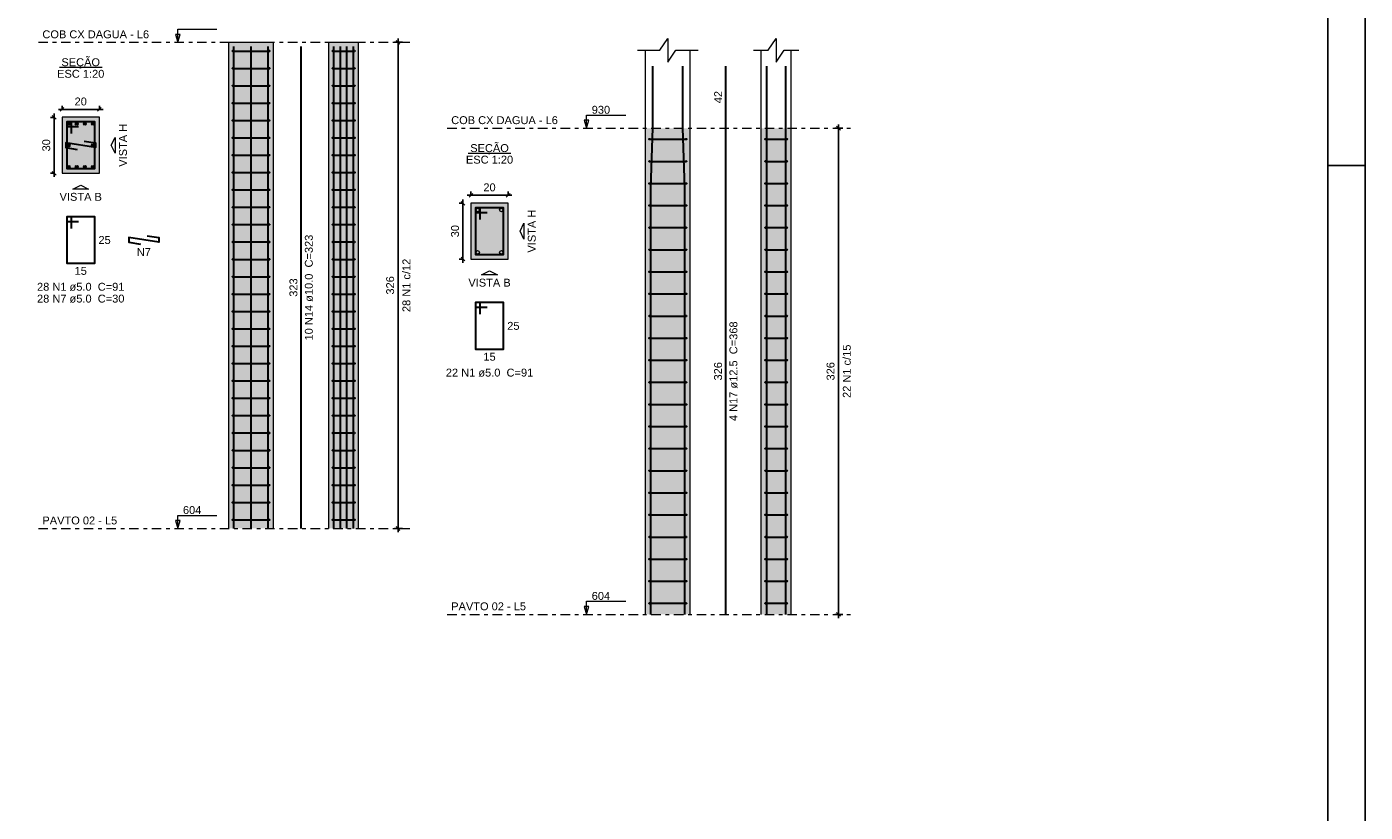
# Model space of a CAD drawing. Header units: millimetres. Extents: x 0 to 119, y 0 to 84.
# Tile 12 of 13: x 83 to 119, y 42 to 63. Entities that reach past the tile are written whole.
import ezdxf

# ---------------------------------------------------------------- set-up
doc = ezdxf.new("R2010")
doc.units = ezdxf.units.MM
doc.header["$MEASUREMENT"] = 0
doc.linetypes.add('DASHDOT', pattern=[2.54, 1.27, -0.635, 0, -0.635])
doc.linetypes.add('NULL', pattern=[0])
doc.layers.get('0').update_dxf_attribs({"lineweight": 18})
for name, color, linetype, lineweight in [('Descrição da armadura', 7, 'Continuous', 0), ('DT-Barras na forma', 2, 'Continuous', 30), ('DT-Barras no corte', 5, 'Continuous', 5), ('DT-Barras rebatidas', 2, 'Continuous', 30), ('DT-Cotas', 9, 'Continuous', 5), ('DT-Estribos na forma', 2, 'Continuous', 30), ('DT-Forma', 5, 'Continuous', 5), ('DT-Hachura seção pilares', 254, 'Continuous', 5), ('DT-Hachura vista pilares', 254, 'Continuous', 5), ('DT-Pontilhado', 9, 'DASHDOT', 5), ('DT-Textos', 7, 'Continuous', 5), ('Textos armaduras', 7, 'Continuous', 0)]:
    doc.layers.add(name, color=color, linetype=linetype, lineweight=lineweight)
doc.layers.add('SEDUC_MARF', color=1, linetype='Continuous')
doc.layers.add('SEDUC_MARGG', color=7, linetype='Continuous')
doc.styles.add('Arial', font='txt')
doc.dimstyles.new('UM_20.000000', dxfattribs={"dimtxt": 0.18, "dimasz": 0.1, "dimexe": 0.1, "dimexo": 0.2, "dimgap": 0, "dimtad": 1, "dimtih": 1, "dimtoh": 1, "dimdec": 1, "dimlfac": 20, "dimzin": 0, "dimdsep": 46, "dimtxsty": 'Standard', "dimcen": 0.09, "dimdle": 0.1, "dimadec": 1, "dimazin": 2, "dimtfac": 1, "dimtdec": 4, "dimtofl": 0, "dimtmove": 0, "dimatfit": 3, "dimfxl": 1, "dimtolj": 1, "dimarcsym": 0})
doc.dimstyles.new('UM_25.000000', dxfattribs={"dimtxt": 0.18, "dimasz": 0.1, "dimexe": 0.1, "dimexo": 0.2, "dimgap": 0, "dimtad": 1, "dimtih": 1, "dimtoh": 1, "dimdec": 1, "dimlfac": 25, "dimzin": 0, "dimdsep": 46, "dimtxsty": 'Standard', "dimcen": 0.09, "dimdle": 0.1, "dimadec": 1, "dimazin": 2, "dimtfac": 1, "dimtdec": 4, "dimtofl": 0, "dimtmove": 0, "dimatfit": 3, "dimfxl": 1, "dimtolj": 1, "dimarcsym": 0})

# ---------------------------------------------------------------- blocks, each defined once
blk = doc.blocks.new('_Oblique')
at = {"color": 0, "linetype": 'ByBlock', "lineweight": -2}
blk.add_line((-0.5, -0.5), (0.5, 0.5), dxfattribs=at)
blk = doc.blocks.new('*D60')
at = {"layer": 'Defpoints', "color": 0}
for p in [(83.957768, 60.689258), (83.745968, 59.189258), (83.957768, 59.189258)]:
    blk.add_point(p, dxfattribs=at)
at = {"layer": 'DT-Cotas', "color": 0, "lineweight": -2}
for p, q in [((83.757768, 60.689258), (83.645968, 60.689258)), ((83.745968, 60.789258), (83.745968, 59.089258)), ((83.757768, 59.189258), (83.645968, 59.189258))]:
    blk.add_line(p, q, dxfattribs=at)
at = {"layer": 'DT-Cotas', "color": 0, "lineweight": -2, "xscale": 0.1, "yscale": 0.1, "zscale": 0.1}
for p, rotation in [((83.745968, 60.689258), 90), ((83.745968, 59.189258), 270)]:
    blk.add_blockref('_Oblique', p, dxfattribs=dict(at, rotation=rotation))
at = {"layer": 'DT-Cotas', "color": 7, "insert": (83.534168, 59.939258), "char_height": 0.2118, "attachment_point": 5, "rotation": 90, "style": 'Arial'}
blk.add_mtext('\\A1;30', dxfattribs=at)
blk = doc.blocks.new('*D61')
at = {"layer": 'Defpoints', "color": 0}
for p in [(83.957768, 60.689258), (84.957768, 60.901058), (84.957768, 60.689258)]:
    blk.add_point(p, dxfattribs=at)
at = {"layer": 'DT-Cotas', "color": 0, "lineweight": -2}
for p, q in [((83.857768, 60.901058), (85.057768, 60.901058)), ((83.957768, 60.889258), (83.957768, 61.001058)), ((84.957768, 60.889258), (84.957768, 61.001058))]:
    blk.add_line(p, q, dxfattribs=at)
at = {"layer": 'DT-Cotas', "color": 0, "lineweight": -2, "xscale": 0.1, "yscale": 0.1, "zscale": 0.1, "rotation": 180}
blk.add_blockref('_Oblique', (83.957768, 60.901058), dxfattribs=at)
at = {"layer": 'DT-Cotas', "color": 0, "lineweight": -2, "xscale": 0.1, "yscale": 0.1, "zscale": 0.1}
blk.add_blockref('_Oblique', (84.957768, 60.901058), dxfattribs=at)
at = {"layer": 'DT-Cotas', "color": 7, "insert": (84.457768, 61.112858), "char_height": 0.2118, "attachment_point": 5, "rotation": 0.0057296, "style": 'Arial'}
blk.add_mtext('\\A1;20', dxfattribs=at)
blk = doc.blocks.new('*D62')
at = {"layer": 'Defpoints', "color": 0}
for p in [(92.967764, 62.701358), (93.285464, 62.701358), (93.285464, 49.661358)]:
    blk.add_point(p, dxfattribs=at)
at = {"layer": 'DT-Cotas', "color": 0, "lineweight": -2}
for p, q in [((93.085464, 62.701358), (92.867764, 62.701358)), ((92.967764, 49.561358), (92.967764, 62.801358)), ((93.085464, 49.661358), (92.867764, 49.661358))]:
    blk.add_line(p, q, dxfattribs=at)
at = {"layer": 'DT-Cotas', "color": 0, "lineweight": -2, "xscale": 0.1, "yscale": 0.1, "zscale": 0.1}
for p, rotation in [((92.967764, 62.701358), 90), ((92.967764, 49.661358), 270)]:
    blk.add_blockref('_Oblique', p, dxfattribs=dict(at, rotation=rotation))
at = {"layer": 'DT-Cotas', "color": 7, "insert": (92.755964, 56.181358), "char_height": 0.2118, "attachment_point": 5, "rotation": 90, "style": 'Arial'}
blk.add_mtext('\\A1;326', dxfattribs=at)
blk = doc.blocks.new('*D63')
at = {"layer": 'Defpoints', "color": 0}
for p in [(92.967764, 62.701358), (93.285464, 62.701358), (93.285464, 49.661358)]:
    blk.add_point(p, dxfattribs=at)
at = {"layer": 'DT-Cotas', "color": 0, "lineweight": -2}
for p, q in [((93.085464, 62.701358), (92.867764, 62.701358)), ((92.967764, 49.561358), (92.967764, 62.801358)), ((93.085464, 49.661358), (92.867764, 49.661358))]:
    blk.add_line(p, q, dxfattribs=at)
at = {"layer": 'DT-Cotas', "color": 0, "lineweight": -2, "xscale": 0.1, "yscale": 0.1, "zscale": 0.1}
for p, rotation in [((92.967764, 62.701358), 90), ((92.967764, 49.661358), 270)]:
    blk.add_blockref('_Oblique', p, dxfattribs=dict(at, rotation=rotation))
blk = doc.blocks.new('*D64')
at = {"layer": 'Defpoints', "color": 0}
for p in [(94.91915, 58.385993), (94.70735, 56.885993), (94.91915, 56.885993)]:
    blk.add_point(p, dxfattribs=at)
at = {"layer": 'DT-Cotas', "color": 0, "lineweight": -2}
for p, q in [((94.71915, 58.385993), (94.60735, 58.385993)), ((94.70735, 58.485993), (94.70735, 56.785993)), ((94.71915, 56.885993), (94.60735, 56.885993))]:
    blk.add_line(p, q, dxfattribs=at)
at = {"layer": 'DT-Cotas', "color": 0, "lineweight": -2, "xscale": 0.1, "yscale": 0.1, "zscale": 0.1}
for p, rotation in [((94.70735, 58.385993), 90), ((94.70735, 56.885993), 270)]:
    blk.add_blockref('_Oblique', p, dxfattribs=dict(at, rotation=rotation))
at = {"layer": 'DT-Cotas', "color": 7, "insert": (94.49555, 57.635993), "char_height": 0.2118, "attachment_point": 5, "rotation": 90, "style": 'Arial'}
blk.add_mtext('\\A1;30', dxfattribs=at)
blk = doc.blocks.new('*D65')
at = {"layer": 'Defpoints', "color": 0}
for p in [(95.91915, 58.597793), (94.91915, 58.385993), (95.91915, 58.385993)]:
    blk.add_point(p, dxfattribs=at)
at = {"layer": 'DT-Cotas', "color": 0, "lineweight": -2}
for p, q in [((94.81915, 58.597793), (96.01915, 58.597793)), ((94.91915, 58.585993), (94.91915, 58.697793)), ((95.91915, 58.585993), (95.91915, 58.697793))]:
    blk.add_line(p, q, dxfattribs=at)
at = {"layer": 'DT-Cotas', "color": 0, "lineweight": -2, "xscale": 0.1, "yscale": 0.1, "zscale": 0.1, "rotation": 180}
blk.add_blockref('_Oblique', (94.91915, 58.597793), dxfattribs=at)
at = {"layer": 'DT-Cotas', "color": 0, "lineweight": -2, "xscale": 0.1, "yscale": 0.1, "zscale": 0.1}
blk.add_blockref('_Oblique', (95.91915, 58.597793), dxfattribs=at)
at = {"layer": 'DT-Cotas', "color": 7, "insert": (95.41915, 58.809593), "char_height": 0.2118, "attachment_point": 5, "rotation": 0.0057296, "style": 'Arial'}
blk.add_mtext('\\A1;20', dxfattribs=at)
blk = doc.blocks.new('*D66')
at = {"layer": 'Defpoints', "color": 0}
for p in [(104.776346, 60.398093), (105.094046, 60.398093), (105.094046, 47.358093)]:
    blk.add_point(p, dxfattribs=at)
at = {"layer": 'DT-Cotas', "color": 0, "lineweight": -2}
for p, q in [((104.894046, 60.398093), (104.676346, 60.398093)), ((104.776346, 47.258093), (104.776346, 60.498093)), ((104.894046, 47.358093), (104.676346, 47.358093))]:
    blk.add_line(p, q, dxfattribs=at)
at = {"layer": 'DT-Cotas', "color": 0, "lineweight": -2, "xscale": 0.1, "yscale": 0.1, "zscale": 0.1}
for p, rotation in [((104.776346, 60.398093), 90), ((104.776346, 47.358093), 270)]:
    blk.add_blockref('_Oblique', p, dxfattribs=dict(at, rotation=rotation))
at = {"layer": 'DT-Cotas', "color": 7, "insert": (104.564546, 53.878093), "char_height": 0.2118, "attachment_point": 5, "rotation": 90, "style": 'Arial'}
blk.add_mtext('\\A1;326', dxfattribs=at)

msp = doc.modelspace()

# ---------------------------------------------------------------- hatches: boundary and pattern name
at = {"layer": 'DT-Hachura seção pilares', "linetype": 'Continuous'}
for points in [[(83.9578, 59.1893), (83.9578, 59.1893), (84.9578, 59.1893), (84.9578, 60.6893), (83.9578, 60.6893), (83.9578, 59.1893)], [(94.9191, 56.886), (94.9191, 56.886), (95.9191, 56.886), (95.9191, 58.386), (94.9191, 58.386), (94.9191, 56.886)]]:
    msp.add_hatch(color=254, dxfattribs=at).paths.add_polyline_path(points)
at = {"layer": 'DT-Hachura vista pilares', "linetype": 'Continuous'}
for points in [[(88.4262, 49.6614), (88.4262, 62.7014), (89.6262, 62.7014), (89.6262, 49.6614), (88.4262, 49.6614)], [(91.1088, 49.6614), (91.1088, 62.7014), (91.9088, 62.7014), (91.9088, 49.6614), (91.1088, 49.6614)], [(99.5993, 47.3581), (99.5993, 60.3981), (100.7993, 60.3981), (100.7993, 47.3581), (99.5993, 47.3581)], [(102.7055, 47.3581), (102.7055, 60.3981), (103.5055, 60.3981), (103.5055, 47.3581), (102.7055, 47.3581)]]:
    msp.add_hatch(color=254, dxfattribs=at).paths.add_polyline_path(points)

# ---------------------------------------------------------------- linework, layer by layer
at = {"layer": 'DT-Barras na forma'}
for points in [[(88.5662, 49.6614), (88.5662, 62.5854)], [(89.0262, 49.6614), (89.0262, 62.5854)], [(89.4862, 49.6614), (89.4862, 62.5854)], [(91.2488, 49.6614), (91.2488, 62.5854)], [(91.4221, 49.6614), (91.4221, 62.5854)], [(91.5954, 49.6614), (91.5954, 62.5854)], [(91.7688, 49.6614), (91.7688, 62.5854)], [(99.7443, 47.3581), (99.7443, 58.7981), (99.7943, 60.3981), (99.7943, 62.066)], [(100.6543, 47.3581), (100.6543, 58.7981), (100.6043, 60.3981), (100.6043, 62.066)], [(102.8505, 47.3581), (102.8505, 58.7981), (102.8505, 60.3981), (102.8505, 62.066)], [(103.3605, 47.3581), (103.3605, 58.7981), (103.3605, 60.3981), (103.3605, 62.066)], [(84.2078, 60.2518), (84.2078, 60.5643), (84.0828, 60.5643), (84.0828, 59.3143), (84.8328, 59.3143), (84.8328, 60.5643), (84.0828, 60.5643), (84.0828, 60.4393), (84.3953, 60.4393)], [(84.549, 60.05), (84.8578, 60.0018), (84.8578, 59.8768), (84.0578, 60.0018), (84.0578, 59.8768), (84.3665, 59.8285)], [(95.1691, 57.9485), (95.1691, 58.261), (95.0441, 58.261), (95.0441, 57.011), (95.7941, 57.011), (95.7941, 58.261), (95.0441, 58.261), (95.0441, 58.136), (95.3566, 58.136)]]:
    msp.add_lwpolyline(points, dxfattribs=at)
at = {"layer": 'DT-Barras no corte'}
for p, q in [((84.0953, 60.4768), (84.1703, 60.5518)), ((84.0953, 60.5518), (84.1703, 60.4768)), ((84.3119, 60.4768), (84.3869, 60.5518)), ((84.3119, 60.5518), (84.3869, 60.4768)), ((84.5286, 60.4768), (84.6036, 60.5518)), ((84.5286, 60.5518), (84.6036, 60.4768)), ((84.7453, 60.4768), (84.8203, 60.5518)), ((84.7453, 60.5518), (84.8203, 60.4768)), ((84.0953, 59.9018), (84.1703, 59.9768)), ((84.0953, 59.9768), (84.1703, 59.9018)), ((84.7453, 59.9018), (84.8203, 59.9768)), ((84.7453, 59.9768), (84.8203, 59.9018)), ((84.0953, 59.3268), (84.1703, 59.4018)), ((84.0953, 59.4018), (84.1703, 59.3268)), ((84.3119, 59.3268), (84.3869, 59.4018)), ((84.3119, 59.4018), (84.3869, 59.3268)), ((84.5286, 59.3268), (84.6036, 59.4018)), ((84.5286, 59.4018), (84.6036, 59.3268)), ((84.7453, 59.3268), (84.8203, 59.4018)), ((84.7453, 59.4018), (84.8203, 59.3268))]:
    msp.add_line(p, q, dxfattribs=at)
for centre, radius in [((84.1328, 60.5143), 0.0375), ((84.3494, 60.5143), 0.0375), ((84.5661, 60.5143), 0.0375), ((84.7828, 60.5143), 0.0375), ((84.1328, 59.9393), 0.0375), ((84.7828, 59.9393), 0.0375), ((84.1328, 59.3643), 0.0375), ((84.3494, 59.3643), 0.0375), ((84.5661, 59.3643), 0.0375), ((84.7828, 59.3643), 0.0375), ((95.1004, 58.2047), 0.0469), ((95.7379, 58.2047), 0.0469), ((95.1004, 57.0672), 0.0469), ((95.7379, 57.0672), 0.0469)]:
    msp.add_circle(centre, radius, dxfattribs=at)
at = {"layer": 'DT-Barras rebatidas'}
for points in [[(90.3675, 49.6614), (90.3675, 62.5854)], [(101.7524, 47.3581), (101.7525, 60.3981), (101.7525, 62.066)], [(84.2078, 57.7119), (84.2078, 58.0244), (84.0828, 58.0244), (84.0828, 56.7744), (84.8328, 56.7744), (84.8328, 58.0244), (84.0828, 58.0244), (84.0828, 57.8994), (84.3953, 57.8994)], [(86.2416, 57.5101), (86.5503, 57.4619), (86.5503, 57.3369), (85.7503, 57.4619), (85.7503, 57.3369), (86.0591, 57.2886)], [(95.1691, 55.4086), (95.1691, 55.7211), (95.0441, 55.7211), (95.0441, 54.4711), (95.7941, 54.4711), (95.7941, 55.7211), (95.0441, 55.7211), (95.0441, 55.5961), (95.3566, 55.5961)]]:
    msp.add_lwpolyline(points, dxfattribs=at)
at = {"layer": 'DT-Estribos na forma'}
for p, q in [((88.5362, 62.4685), (89.5162, 62.4685)), ((91.2188, 62.4685), (91.7988, 62.4685)), ((88.5362, 62.0028), (89.5162, 62.0028)), ((91.2188, 62.0028), (91.7988, 62.0028)), ((88.5362, 61.5371), (89.5162, 61.5371)), ((91.2188, 61.5371), (91.7988, 61.5371)), ((88.5362, 61.0714), (89.5162, 61.0714)), ((91.2188, 61.0714), (91.7988, 61.0714)), ((88.5362, 60.6056), (89.5162, 60.6056)), ((91.2188, 60.6056), (91.7988, 60.6056)), ((88.5362, 60.1399), (89.5162, 60.1399)), ((91.2188, 60.1399), (91.7988, 60.1399)), ((99.7093, 60.1017), (100.6893, 60.1017)), ((102.8155, 60.1017), (103.3955, 60.1017)), ((88.5362, 59.6742), (89.5162, 59.6742)), ((91.2188, 59.6742), (91.7988, 59.6742)), ((99.7093, 59.509), (100.6893, 59.509)), ((102.8155, 59.509), (103.3955, 59.509)), ((88.5362, 59.2085), (89.5162, 59.2085)), ((91.2188, 59.2085), (91.7988, 59.2085)), ((99.7093, 58.9163), (100.6893, 58.9163)), ((102.8155, 58.9163), (103.3955, 58.9163)), ((88.5362, 58.7428), (89.5162, 58.7428)), ((91.2188, 58.7428), (91.7988, 58.7428)), ((88.5362, 58.2771), (89.5162, 58.2771)), ((91.2188, 58.2771), (91.7988, 58.2771)), ((99.7093, 58.3235), (100.6893, 58.3235)), ((102.8155, 58.3235), (103.3955, 58.3235)), ((88.5362, 57.8114), (89.5162, 57.8114)), ((91.2188, 57.8114), (91.7988, 57.8114)), ((99.7093, 57.7308), (100.6893, 57.7308)), ((102.8155, 57.7308), (103.3955, 57.7308)), ((88.5362, 57.3456), (89.5162, 57.3456)), ((91.2188, 57.3456), (91.7988, 57.3456)), ((99.7093, 57.1381), (100.6893, 57.1381)), ((102.8155, 57.1381), (103.3955, 57.1381)), ((88.5362, 56.8799), (89.5162, 56.8799)), ((91.2188, 56.8799), (91.7988, 56.8799)), ((88.5362, 56.4142), (89.5162, 56.4142)), ((91.2188, 56.4142), (91.7988, 56.4142)), ((99.7093, 56.5454), (100.6893, 56.5454)), ((102.8155, 56.5454), (103.3955, 56.5454)), ((88.5362, 55.9485), (89.5162, 55.9485)), ((91.2188, 55.9485), (91.7988, 55.9485)), ((99.7093, 55.9526), (100.6893, 55.9526)), ((102.8155, 55.9526), (103.3955, 55.9526)), ((88.5362, 55.4828), (89.5162, 55.4828)), ((91.2188, 55.4828), (91.7988, 55.4828)), ((99.7093, 55.3599), (100.6893, 55.3599)), ((102.8155, 55.3599), (103.3955, 55.3599)), ((88.5362, 55.0171), (89.5162, 55.0171)), ((91.2188, 55.0171), (91.7988, 55.0171)), ((88.5362, 54.5514), (89.5162, 54.5514)), ((91.2188, 54.5514), (91.7988, 54.5514)), ((99.7093, 54.7672), (100.6893, 54.7672)), ((102.8155, 54.7672), (103.3955, 54.7672)), ((88.5362, 54.0856), (89.5162, 54.0856)), ((91.2188, 54.0856), (91.7988, 54.0856)), ((99.7093, 54.1745), (100.6893, 54.1745)), ((102.8155, 54.1745), (103.3955, 54.1745)), ((88.5362, 53.6199), (89.5162, 53.6199)), ((91.2188, 53.6199), (91.7988, 53.6199)), ((99.7093, 53.5817), (100.6893, 53.5817)), ((102.8155, 53.5817), (103.3955, 53.5817)), ((88.5362, 53.1542), (89.5162, 53.1542)), ((91.2188, 53.1542), (91.7988, 53.1542)), ((99.7093, 52.989), (100.6893, 52.989)), ((102.8155, 52.989), (103.3955, 52.989)), ((88.5362, 52.6885), (89.5162, 52.6885)), ((91.2188, 52.6885), (91.7988, 52.6885)), ((88.5362, 52.2228), (89.5162, 52.2228)), ((91.2188, 52.2228), (91.7988, 52.2228)), ((99.7093, 52.3963), (100.6893, 52.3963)), ((102.8155, 52.3963), (103.3955, 52.3963)), ((88.5362, 51.7571), (89.5162, 51.7571)), ((91.2188, 51.7571), (91.7988, 51.7571)), ((99.7093, 51.8035), (100.6893, 51.8035)), ((102.8155, 51.8035), (103.3955, 51.8035)), ((88.5362, 51.2914), (89.5162, 51.2914)), ((91.2188, 51.2914), (91.7988, 51.2914)), ((99.7093, 51.2108), (100.6893, 51.2108)), ((102.8155, 51.2108), (103.3955, 51.2108)), ((88.5362, 50.8256), (89.5162, 50.8256)), ((91.2188, 50.8256), (91.7988, 50.8256)), ((99.7093, 50.6181), (100.6893, 50.6181)), ((102.8155, 50.6181), (103.3955, 50.6181)), ((88.5362, 50.3599), (89.5162, 50.3599)), ((91.2188, 50.3599), (91.7988, 50.3599)), ((88.5362, 49.8942), (89.5162, 49.8942)), ((91.2188, 49.8942), (91.7988, 49.8942)), ((99.7093, 50.0254), (100.6893, 50.0254)), ((102.8155, 50.0254), (103.3955, 50.0254)), ((99.7093, 49.4326), (100.6893, 49.4326)), ((102.8155, 49.4326), (103.3955, 49.4326)), ((99.7093, 48.8399), (100.6893, 48.8399)), ((102.8155, 48.8399), (103.3955, 48.8399)), ((99.7093, 48.2472), (100.6893, 48.2472)), ((102.8155, 48.2472), (103.3955, 48.2472)), ((99.7093, 47.6545), (100.6893, 47.6545)), ((102.8155, 47.6545), (103.3955, 47.6545))]:
    msp.add_line(p, q, dxfattribs=at)
for centre in [(88.5362, 62.4685), (89.5162, 62.4685), (91.2188, 62.4685), (91.7988, 62.4685), (88.5362, 62.0028), (89.5162, 62.0028), (91.2188, 62.0028), (91.7988, 62.0028), (88.5362, 61.5371), (89.5162, 61.5371), (91.2188, 61.5371), (91.7988, 61.5371), (88.5362, 61.0714), (89.5162, 61.0714), (91.2188, 61.0714), (91.7988, 61.0714), (88.5362, 60.6056), (89.5162, 60.6056), (91.2188, 60.6056), (91.7988, 60.6056), (88.5362, 60.1399), (89.5162, 60.1399), (91.2188, 60.1399), (91.7988, 60.1399), (99.7093, 60.1017), (100.6893, 60.1017), (102.8155, 60.1017), (103.3955, 60.1017), (88.5362, 59.6742), (89.5162, 59.6742), (91.2188, 59.6742), (91.7988, 59.6742), (88.5362, 59.2085), (89.5162, 59.2085), (91.2188, 59.2085), (91.7988, 59.2085), (99.7093, 59.509), (100.6893, 59.509), (102.8155, 59.509), (103.3955, 59.509), (99.7093, 58.9163), (100.6893, 58.9163), (102.8155, 58.9163), (103.3955, 58.9163), (88.5362, 58.7428), (89.5162, 58.7428), (91.2188, 58.7428), (91.7988, 58.7428), (88.5362, 58.2771), (89.5162, 58.2771), (91.2188, 58.2771), (91.7988, 58.2771), (99.7093, 58.3235), (100.6893, 58.3235), (102.8155, 58.3235), (103.3955, 58.3235), (88.5362, 57.8114), (89.5162, 57.8114), (91.2188, 57.8114), (91.7988, 57.8114), (99.7093, 57.7308), (100.6893, 57.7308), (102.8155, 57.7308), (103.3955, 57.7308), (88.5362, 57.3456), (89.5162, 57.3456), (91.2188, 57.3456), (91.7988, 57.3456), (99.7093, 57.1381), (100.6893, 57.1381), (102.8155, 57.1381), (103.3955, 57.1381), (88.5362, 56.8799), (89.5162, 56.8799), (91.2188, 56.8799), (91.7988, 56.8799), (88.5362, 56.4142), (89.5162, 56.4142), (91.2188, 56.4142), (91.7988, 56.4142), (99.7093, 56.5454), (100.6893, 56.5454), (102.8155, 56.5454), (103.3955, 56.5454), (88.5362, 55.9485), (89.5162, 55.9485), (91.2188, 55.9485), (91.7988, 55.9485), (99.7093, 55.9526), (100.6893, 55.9526), (102.8155, 55.9526), (103.3955, 55.9526), (88.5362, 55.4828), (89.5162, 55.4828), (91.2188, 55.4828), (91.7988, 55.4828), (99.7093, 55.3599), (100.6893, 55.3599), (102.8155, 55.3599), (103.3955, 55.3599), (88.5362, 55.0171), (89.5162, 55.0171), (91.2188, 55.0171), (91.7988, 55.0171), (88.5362, 54.5514), (89.5162, 54.5514), (91.2188, 54.5514), (91.7988, 54.5514), (99.7093, 54.7672), (100.6893, 54.7672), (102.8155, 54.7672), (103.3955, 54.7672), (88.5362, 54.0856), (89.5162, 54.0856), (91.2188, 54.0856), (91.7988, 54.0856), (99.7093, 54.1745), (100.6893, 54.1745), (102.8155, 54.1745), (103.3955, 54.1745), (88.5362, 53.6199), (89.5162, 53.6199), (91.2188, 53.6199), (91.7988, 53.6199), (99.7093, 53.5817), (100.6893, 53.5817), (102.8155, 53.5817), (103.3955, 53.5817), (88.5362, 53.1542), (89.5162, 53.1542), (91.2188, 53.1542), (91.7988, 53.1542), (99.7093, 52.989), (100.6893, 52.989), (102.8155, 52.989), (103.3955, 52.989), (88.5362, 52.6885), (89.5162, 52.6885), (91.2188, 52.6885), (91.7988, 52.6885), (99.7093, 52.3963), (100.6893, 52.3963), (102.8155, 52.3963), (103.3955, 52.3963), (88.5362, 52.2228), (89.5162, 52.2228), (91.2188, 52.2228), (91.7988, 52.2228), (88.5362, 51.7571), (89.5162, 51.7571), (91.2188, 51.7571), (91.7988, 51.7571), (99.7093, 51.8035), (100.6893, 51.8035), (102.8155, 51.8035), (103.3955, 51.8035), (88.5362, 51.2914), (89.5162, 51.2914), (91.2188, 51.2914), (91.7988, 51.2914), (99.7093, 51.2108), (100.6893, 51.2108), (102.8155, 51.2108), (103.3955, 51.2108), (88.5362, 50.8256), (89.5162, 50.8256), (91.2188, 50.8256), (91.7988, 50.8256), (99.7093, 50.6181), (100.6893, 50.6181), (102.8155, 50.6181), (103.3955, 50.6181), (88.5362, 50.3599), (89.5162, 50.3599), (91.2188, 50.3599), (91.7988, 50.3599), (88.5362, 49.8942), (89.5162, 49.8942), (91.2188, 49.8942), (91.7988, 49.8942), (99.7093, 50.0254), (100.6893, 50.0254), (102.8155, 50.0254), (103.3955, 50.0254), (99.7093, 49.4326), (100.6893, 49.4326), (102.8155, 49.4326), (103.3955, 49.4326), (99.7093, 48.8399), (100.6893, 48.8399), (102.8155, 48.8399), (103.3955, 48.8399), (99.7093, 48.2472), (100.6893, 48.2472), (102.8155, 48.2472), (103.3955, 48.2472), (99.7093, 47.6545), (100.6893, 47.6545), (102.8155, 47.6545), (103.3955, 47.6545)]:
    msp.add_circle(centre, 0.01, dxfattribs=at)
at = {"layer": 'DT-Forma'}
for p, q in [((88.4262, 62.7014), (89.6262, 62.7014)), ((88.4262, 49.6614), (88.4262, 62.7014)), ((89.6262, 49.6614), (89.6262, 62.7014)), ((91.1088, 62.7014), (91.9088, 62.7014)), ((91.1088, 49.6614), (91.1088, 62.7014)), ((91.9088, 49.6614), (91.9088, 62.7014)), ((99.5993, 60.3981), (99.5993, 62.4896)), ((100.7993, 60.3981), (100.7993, 62.4896)), ((102.7055, 60.3981), (102.7055, 62.4896)), ((103.5055, 60.3981), (103.5055, 62.4896)), ((99.5993, 47.3581), (99.5993, 60.3981)), ((100.7993, 47.3581), (100.7993, 60.3981)), ((102.7055, 47.3581), (102.7055, 60.3981)), ((103.5055, 47.3581), (103.5055, 60.3981))]:
    msp.add_line(p, q, dxfattribs=at)
for points in [[(99.3875, 62.4896), (99.9875, 62.4896), (100.1993, 62.8073), (100.1993, 62.1719), (100.4111, 62.4896), (101.0111, 62.4896)], [(102.4937, 62.4896), (102.8937, 62.4896), (103.1055, 62.8073), (103.1055, 62.1719), (103.3173, 62.4896), (103.7173, 62.4896)]]:
    msp.add_lwpolyline(points, dxfattribs=at)
for points in [[(83.9578, 59.1893), (84.9578, 59.1893), (84.9578, 60.6893), (83.9578, 60.6893), (83.9578, 59.1893)], [(94.9191, 56.886), (95.9191, 56.886), (95.9191, 58.386), (94.9191, 58.386), (94.9191, 56.886)]]:
    msp.add_lwpolyline(points, close=True, dxfattribs=at)
at = {"layer": 'DT-Pontilhado', "ltscale": 0.2}
for p, q in [((83.3241, 62.7014), (93.2855, 62.7014)), ((94.2855, 60.3981), (105.094, 60.3981)), ((83.3241, 49.6614), (93.2855, 49.6614)), ((94.2855, 47.3581), (105.094, 47.3581))]:
    msp.add_line(p, q, dxfattribs=at)
at = {"layer": 'DT-Textos'}
for p, q in [((83.8856, 62.0342), (85.03, 62.0342)), ((94.8469, 59.7309), (95.9914, 59.7309))]:
    msp.add_line(p, q, dxfattribs=at)
for points in [[(87.0585, 62.7014), (87.122, 62.9132), (86.9949, 62.9132), (87.0585, 62.7014), (87.0585, 63.0514), (88.1085, 63.0514)], [(98.0198, 60.3981), (98.0834, 60.6099), (97.9563, 60.6099), (98.0198, 60.3981), (98.0198, 60.7481), (99.0698, 60.7481)], [(87.0585, 49.6614), (87.122, 49.8732), (86.9949, 49.8732), (87.0585, 49.6614), (87.0585, 50.0114), (88.1085, 50.0114)], [(98.0198, 47.3581), (98.0834, 47.5699), (97.9563, 47.5699), (98.0198, 47.3581), (98.0198, 47.7081), (99.0698, 47.7081)]]:
    msp.add_lwpolyline(points, dxfattribs=at)
for points in [[(85.3814, 59.9393), (85.3814, 59.7275), (85.2755, 59.9393), (85.3814, 60.1511), (85.3814, 59.9393)], [(84.4578, 58.7657), (84.246, 58.7657), (84.4578, 58.8716), (84.6696, 58.7657), (84.4578, 58.7657)], [(96.3427, 57.636), (96.3427, 57.4242), (96.2368, 57.636), (96.3427, 57.8478), (96.3427, 57.636)], [(95.4191, 56.4624), (95.2073, 56.4624), (95.4191, 56.5683), (95.6309, 56.4624), (95.4191, 56.4624)]]:
    msp.add_lwpolyline(points, close=True, dxfattribs=at)
at = {"layer": 'SEDUC_MARF'}
msp.add_line((117.9, 59.4), (118.9, 59.4), dxfattribs=at)
msp.add_lwpolyline([(118.9, 84.1), (0, 84.1), (0, 0), (118.9, 0)], close=True, dxfattribs=at)
at = {"layer": 'SEDUC_MARGG'}
msp.add_lwpolyline([(2.5, 1), (117.9, 1), (117.9, 83.1), (2.5, 83.1), (2.5, 1)], dxfattribs=at)

# ---------------------------------------------------------------- texts
at = {"layer": 'Descrição da armadura', "linetype": 'NULL', "char_height": 0.2118, "attachment_point": 8, "rotation": 90.00021, "line_spacing_factor": 0.9, "style": 'Arial'}
for s, insert, width in [('10 N14 ø10.0  C=323', (90.6852, 56.1233), 5.562109), ('28 N1 c/12', (93.2995, 56.1814), 2.845127), ('4 N17 ø12.5  C=368', (102.0706, 53.8783), 5.239541), ('22 N1 c/15', (105.108, 53.8781), 2.845127)]:
    msp.add_mtext(s, dxfattribs=dict(at, insert=insert, width=width))
at = {"layer": 'Descrição da armadura', "linetype": 'NULL', "char_height": 0.2118, "attachment_point": 8, "line_spacing_factor": 0.9, "style": 'Arial'}
for s, insert, width in [('N7', (86.1501, 56.9712), 0.741426), ('28 N1 ø5.0  C=91', (84.4581, 56.0332), 4.594404), ('28 N7 ø5.0  C=30', (84.4581, 55.7152), 4.634404), ('22 N1 ø5.0  C=91', (95.4195, 53.7302), 4.594404)]:
    msp.add_mtext(s, dxfattribs=dict(at, insert=insert, width=width))
at = {"layer": 'DT-Textos', "linetype": 'NULL', "char_height": 0.2118, "line_spacing_factor": 0.798, "style": 'Arial'}
for s, insert, width, attachment_point in [('COB CX DAGUA - L6', (83.4301, 62.8072), 5.607988, 7), ('SEÇÃO', (84.4581, 61.9963), 2.030566, 8), ('ESC 1:20', (84.4581, 61.7482), 2.482559, 8), ('930', (98.1595, 60.7832), 0.967705, 7), ('COB CX DAGUA - L6', (94.3915, 60.5042), 5.607988, 7), ('SEÇÃO', (95.4195, 59.6933), 2.030566, 8), ('ESC 1:20', (95.4195, 59.4452), 2.482559, 8), ('VISTA B', (84.4581, 58.4482), 2.223994, 8), ('VISTA B', (95.4195, 56.1452), 2.223994, 8), ('604', (87.1981, 50.0462), 0.967705, 7), ('PAVTO 02 - L5', (83.4301, 49.7672), 3.932842, 7), ('PAVTO 02 - L5', (94.3915, 47.4642), 3.932842, 7), ('604', (98.1595, 47.7432), 0.967705, 7)]:
    msp.add_mtext(s, dxfattribs=dict(at, insert=insert, width=width, attachment_point=attachment_point))
at = {"layer": 'DT-Textos', "linetype": 'NULL', "char_height": 0.2118, "width": 2.255996, "attachment_point": 8, "rotation": 90.00021, "line_spacing_factor": 0.798, "style": 'Arial'}
for insert in [(85.6992, 59.9393), (96.6606, 57.6363)]:
    msp.add_mtext('VISTA H', dxfattribs=dict(at, insert=insert))
at = {"layer": 'Textos armaduras', "linetype": 'NULL', "char_height": 0.2118, "attachment_point": 8, "rotation": 90.00021, "line_spacing_factor": 0.9, "style": 'Arial'}
for s, insert, width in [('42', (101.6552, 61.232), 1.045137), ('323', (90.2702, 56.1234), 1.367705), ('326', (101.6552, 53.8781), 1.367705)]:
    msp.add_mtext(s, dxfattribs=dict(at, insert=insert, width=width))
at = {"layer": 'Textos armaduras', "linetype": 'NULL', "char_height": 0.2118, "width": 1.045137, "line_spacing_factor": 0.9, "style": 'Arial'}
for s, insert, attachment_point in [('25', (84.9328, 57.5053), 1), ('15', (84.4578, 56.6771), 2), ('25', (95.8942, 55.202), 1), ('15', (95.4191, 54.3738), 2)]:
    msp.add_mtext(s, dxfattribs=dict(at, insert=insert, attachment_point=attachment_point))

# ---------------------------------------------------------------- dimensions: what is measured, and where the dimension line sits
at = {"layer": 'DT-Cotas'}
for base, p1, p2, dimstyle, override, picture, middle in [((92.9678, 62.7014), (93.2855, 49.6614), (93.2855, 62.7014), 'UM_25.000000', {"dimtxt": 0.2118, "dimasz": 0.1, "dimexe": 0.1, "dimexo": 0.2, "dimtad": 1, "dimtih": 0, "dimtoh": 0, "dimdec": 1, "dimlfac": 25, "dimzin": 8, "dimtxsty": 'Arial', "dimblk": 'Oblique', "dimblk1": 'Oblique', "dimblk2": 'Oblique', "dimsah": 1, "dimdle": 0.1, "dimse1": 0, "dimse2": 0, "dimclrt": 7, "dimadec": 1, "dimazin": 3, "dimtmove": 2, "dimldrblk": 'Oblique'}, '*D62', (92.756, 56.1814)), ((83.746, 59.1893), (83.9578, 60.6893), (83.9578, 59.1893), 'UM_20.000000', {"dimtxt": 0.2118, "dimasz": 0.1, "dimexe": 0.1, "dimexo": 0.2, "dimtad": 1, "dimtih": 0, "dimtoh": 0, "dimdec": 1, "dimlfac": 20, "dimzin": 8, "dimtxsty": 'Arial', "dimblk": 'Oblique', "dimblk1": 'Oblique', "dimblk2": 'Oblique', "dimsah": 1, "dimdle": 0.1, "dimse1": 0, "dimse2": 0, "dimclrt": 7, "dimadec": 1, "dimazin": 3, "dimtmove": 2, "dimldrblk": 'Oblique'}, '*D60', (83.5342, 59.9393)), ((104.7763, 60.3981), (105.094, 47.3581), (105.094, 60.3981), 'UM_25.000000', {"dimtxt": 0.2118, "dimasz": 0.1, "dimexe": 0.1, "dimexo": 0.2, "dimtad": 1, "dimtih": 0, "dimtoh": 0, "dimdec": 1, "dimlfac": 25, "dimzin": 8, "dimtxsty": 'Arial', "dimblk": 'Oblique', "dimblk1": 'Oblique', "dimblk2": 'Oblique', "dimsah": 1, "dimdle": 0.1, "dimse1": 0, "dimse2": 0, "dimclrt": 7, "dimadec": 1, "dimazin": 3, "dimtmove": 2, "dimldrblk": 'Oblique'}, '*D66', (104.5645, 53.8781)), ((94.7073, 56.886), (94.9191, 58.386), (94.9191, 56.886), 'UM_20.000000', {"dimtxt": 0.2118, "dimasz": 0.1, "dimexe": 0.1, "dimexo": 0.2, "dimtad": 1, "dimtih": 0, "dimtoh": 0, "dimdec": 1, "dimlfac": 20, "dimzin": 8, "dimtxsty": 'Arial', "dimblk": 'Oblique', "dimblk1": 'Oblique', "dimblk2": 'Oblique', "dimsah": 1, "dimdle": 0.1, "dimse1": 0, "dimse2": 0, "dimclrt": 7, "dimadec": 1, "dimazin": 3, "dimtmove": 2, "dimldrblk": 'Oblique'}, '*D64', (94.4956, 57.636))]:
    dim = msp.add_linear_dim(base=base, p1=p1, p2=p2, angle=90, dimstyle=dimstyle, override=override, dxfattribs=at)
    dim.commit()
    dim.dimension.update_dxf_attribs({"geometry": picture, "text_midpoint": middle, "dimtype": 160, "text_rotation": 90})
dim = msp.add_linear_dim(base=(92.9678, 62.7014), p1=(93.2855, 49.6614), p2=(93.2855, 62.7014), angle=90, text=' ', dimstyle='UM_25.000000', override={"dimtxt": 0.2118, "dimasz": 0.1, "dimexe": 0.1, "dimexo": 0.2, "dimtad": 1, "dimtih": 0, "dimtoh": 0, "dimdec": 1, "dimlfac": 25, "dimzin": 8, "dimtxsty": 'Arial', "dimblk": 'Oblique', "dimblk1": 'Oblique', "dimblk2": 'Oblique', "dimsah": 1, "dimdle": 0.1, "dimse1": 0, "dimse2": 0, "dimclrt": 256, "dimadec": 1, "dimazin": 3, "dimtmove": 2, "dimldrblk": 'Oblique'}, dxfattribs=at)
dim.commit()
dim.dimension.update_dxf_attribs({"geometry": '*D63', "text_midpoint": (92.8619, 56.1814), "dimtype": 160, "text_rotation": 90})
for base, p1, p2, picture, middle in [((84.9578, 60.9011), (83.9578, 60.6893), (84.9578, 60.6893), '*D61', (84.4578, 61.1129)), ((95.9191, 58.5978), (94.9191, 58.386), (95.9191, 58.386), '*D65', (95.4191, 58.8096))]:
    dim = msp.add_linear_dim(base=base, p1=p1, p2=p2, dimstyle='UM_20.000000', override={"dimtxt": 0.2118, "dimasz": 0.1, "dimexe": 0.1, "dimexo": 0.2, "dimtad": 1, "dimtih": 0, "dimtoh": 0, "dimdec": 1, "dimlfac": 20, "dimzin": 8, "dimtxsty": 'Arial', "dimblk": 'Oblique', "dimblk1": 'Oblique', "dimblk2": 'Oblique', "dimsah": 1, "dimdle": 0.1, "dimse1": 0, "dimse2": 0, "dimclrt": 7, "dimadec": 1, "dimazin": 3, "dimtmove": 2, "dimldrblk": 'Oblique'}, dxfattribs=at)
    dim.commit()
    dim.dimension.update_dxf_attribs({"geometry": picture, "text_midpoint": middle, "dimtype": 160, "text_rotation": 0.00573})

doc.saveas('drawing.dxf')
